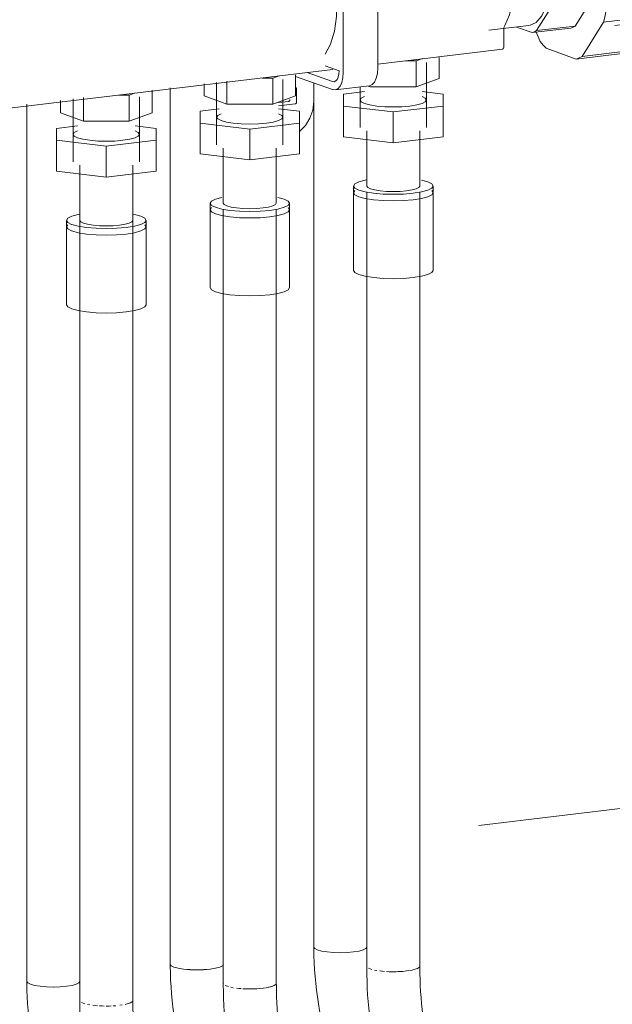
# Model space of a CAD drawing. Header units: millimetres. Extents: x 38570 to 76040, y -5041 to 9267.
# Tile 156 of 169: x 70093 to 70272, y 4121 to 4418. Entities that reach past the tile are written whole.
import ezdxf

# ---------------------------------------------------------------- set-up
doc = ezdxf.new("R2010")
doc.units = ezdxf.units.MM
doc.linetypes.add('ADSK_Скрыто', pattern=[300, 150, -150])
for name, color, linetype, lineweight in [('G-____-____-SYMB', 111, 'ADSK_Скрыто', 20), ('M-EQPM-____-OTLN', 50, 'Continuous', 20), ('P-PIPE-____-OTLN', 3, 'Continuous', 20)]:
    doc.layers.add(name, color=color, linetype=linetype, lineweight=lineweight)

# ---------------------------------------------------------------- blocks, each defined once
blk = doc.blocks.new('ADSK_Коллектор с регулирующими клапанами и расходомерами - N5-V209-3D Отопление Right')
at = {"layer": 'M-EQPM-____-OTLN'}
for p, q in [((48799.54, 4401.63), (48799.54, 4438.81)), ((48809.93, 4440.05), (48809.93, 4402.87)), ((48847.98, 4414.49), (48847.98, 4409.44)), ((48809.93, 4404.12), (48847.6, 4408.62)), ((48818.37, 4405.11), (48821.55, 4405.11)), ((48821.55, 4405.11), (48823.52, 4405.82)), ((48821.55, 4405.11), (48821.55, 4397.28)), ((48828.43, 4406.12), (48828.43, 4399.76)), ((48636.73, 4383.43), (48796.36, 4402.5)), ((48794.04, 4403.6), (48798.29, 4402.08)), ((48824.64, 4384.98), (48824.64, 4404.65)), ((48775.07, 4399.94), (48778.25, 4399.94)), ((48778.25, 4399.94), (48780.22, 4400.65)), ((48778.25, 4399.94), (48778.25, 4392.11)), ((48781.33, 4379.81), (48781.33, 4399.47)), ((48785.13, 4400.95), (48785.13, 4394.58)), ((48785.13, 4400.43), (48796.29, 4396.44)), ((48796.29, 4398.88), (48788.65, 4401.62)), ((48828.43, 4399.76), (48821.55, 4397.28)), ((48741.83, 4396.3), (48741.83, 4389.41)), ((48757.54, 4398.17), (48757.54, 4394.58)), ((48761.33, 4398.63), (48761.33, 4379.81)), ((48764.45, 4398.96), (48764.45, 4392.11)), ((48785.45, 4396.63), (48785.45, 4392.72)), ((48790.65, 4398.46), (48790.65, 4392.85)), ((48796.29, 4396.44), (48797.06, 4396.34)), ((48797.06, 4396.34), (48807.45, 4397.58)), ((48804.64, 4397.25), (48804.64, 4384.98)), ((48807.75, 4397.28), (48807.04, 4397.53)), ((48821.55, 4397.28), (48807.75, 4397.28)), ((48714.23, 4393.21), (48714.23, 4389.41)), ((48718.03, 4393.67), (48718.03, 4374.64)), ((48721.15, 4394.04), (48721.15, 4386.93)), ((48731.77, 4394.76), (48734.94, 4394.76)), ((48734.94, 4394.76), (48736.53, 4395.33)), ((48734.94, 4394.76), (48734.94, 4386.94)), ((48738.03, 4374.64), (48738.03, 4394.3)), ((48764.45, 4392.11), (48757.54, 4394.58)), ((48785.13, 4394.58), (48778.25, 4392.11)), ((48805.98, 4395.85), (48799.64, 4395.09)), ((48799.64, 4395.09), (48799.64, 4391.5)), ((48829.64, 4395.09), (48823.3, 4395.85)), ((48829.64, 4391.5), (48829.64, 4395.09)), ((48762.13, 4390.61), (48756.33, 4389.92)), ((48778.25, 4392.11), (48764.45, 4392.11)), ((48779.99, 4392.53), (48783.02, 4392.89)), ((48785.02, 4392.18), (48779.99, 4391.58)), ((48786.33, 4389.92), (48779.99, 4390.67)), ((48799.64, 4391.5), (48814.64, 4389.71)), ((48799.64, 4391.5), (48799.64, 4382.21)), ((48814.64, 4389.71), (48829.64, 4391.5)), ((48829.64, 4391.5), (48829.64, 4382.21)), ((48721.15, 4386.93), (48714.23, 4389.41)), ((48741.83, 4389.41), (48734.94, 4386.94)), ((48756.33, 4389.92), (48756.33, 4386.33)), ((48786.33, 4386.33), (48786.33, 4389.92)), ((48814.64, 4389.71), (48814.64, 4380.42)), ((48719.37, 4385.5), (48713.03, 4384.74)), ((48713.03, 4384.74), (48713.03, 4381.16)), ((48734.94, 4386.94), (48721.15, 4386.93)), ((48743.03, 4384.74), (48736.69, 4385.5)), ((48743.03, 4381.16), (48743.03, 4384.74)), ((48756.33, 4386.33), (48771.33, 4384.54)), ((48756.33, 4386.33), (48756.33, 4377.04)), ((48771.33, 4384.54), (48786.33, 4386.33)), ((48771.33, 4384.54), (48771.33, 4375.25)), ((48786.33, 4386.33), (48786.33, 4377.04)), ((48814.64, 4380.42), (48799.64, 4382.21)), ((48806.64, 4384), (48806.64, 4367.37)), ((48829.64, 4382.21), (48814.64, 4380.42)), ((48822.64, 4367.37), (48822.64, 4384)), ((48713.03, 4381.16), (48728.03, 4379.37)), ((48713.03, 4381.16), (48713.03, 4371.87)), ((48728.03, 4379.37), (48743.03, 4381.16)), ((48728.03, 4379.37), (48728.03, 4370.07)), ((48743.03, 4381.16), (48743.03, 4371.87)), ((48763.33, 4378.83), (48763.33, 4362.2)), ((48779.33, 4362.2), (48779.33, 4378.83)), ((48771.33, 4375.25), (48756.33, 4377.04)), ((48786.33, 4377.04), (48771.33, 4375.25)), ((48720.03, 4373.66), (48720.03, 4357.02)), ((48736.03, 4357.02), (48736.03, 4373.66)), ((48728.03, 4370.07), (48713.03, 4371.87)), ((48743.03, 4371.87), (48728.03, 4370.07)), ((48802.64, 4367.37), (48802.64, 4365.41)), ((48826.64, 4365.41), (48826.64, 4367.37)), ((48803.04, 4366.06), (48802.64, 4365.41)), ((48802.64, 4365.41), (48803.04, 4366.06)), ((48802.64, 4365.41), (48802.64, 4341.93)), ((48826.64, 4365.41), (48826.23, 4366.06)), ((48826.23, 4366.06), (48826.64, 4365.41)), ((48826.64, 4341.93), (48826.64, 4365.41)), ((48759.33, 4362.2), (48759.33, 4360.24)), ((48759.74, 4360.88), (48759.33, 4360.24)), ((48759.33, 4360.24), (48759.74, 4360.88)), ((48783.33, 4360.24), (48782.93, 4360.88)), ((48782.93, 4360.88), (48783.33, 4360.24)), ((48783.33, 4360.24), (48783.33, 4362.2)), ((48759.33, 4360.24), (48759.33, 4336.76)), ((48783.33, 4336.76), (48783.33, 4360.24)), ((48716.03, 4357.02), (48716.03, 4355.07)), ((48716.44, 4355.71), (48716.03, 4355.07)), ((48716.03, 4355.07), (48716.44, 4355.71)), ((48716.03, 4355.07), (48716.03, 4331.59)), ((48722.38, 4355.85), (48721.11, 4356.2)), ((48724.03, 4355.59), (48722.38, 4355.85)), ((48725.96, 4355.43), (48724.03, 4355.59)), ((48728.03, 4355.37), (48725.96, 4355.43)), ((48730.1, 4355.43), (48728.03, 4355.37)), ((48732.03, 4355.59), (48730.1, 4355.43)), ((48733.69, 4355.85), (48732.03, 4355.59)), ((48734.96, 4356.2), (48733.69, 4355.85)), ((48735.76, 4356.6), (48734.96, 4356.2)), ((48736.03, 4357.02), (48735.76, 4356.6)), ((48740.03, 4355.07), (48739.62, 4355.71)), ((48739.62, 4355.71), (48740.03, 4355.07)), ((48740.03, 4355.07), (48740.03, 4357.02)), ((48740.03, 4331.59), (48740.03, 4355.07))]:
    blk.add_line(p, q, dxfattribs=at)
for points in [[(48848.26, 4441.09, 0), (48849.67, 4436.84, 0), (48850.56, 4432.21, 0), (48850.86, 4427.48, 0), (48850.56, 4422.98, 0), (48849.67, 4418.98, 0), (48848.26, 4415.74, 0)], [(48794.32, 4436.68, 0), (48795.7, 4433.06, 0), (48796.86, 4428.34, 0), (48797.46, 4423.4, 0), (48797.46, 4418.53, 0), (48796.86, 4414.02, 0), (48795.7, 4410.13, 0), (48794.04, 4407.1, 0)], [(48848.26, 4415.74, 0), (48848.11, 4415.39, 0), (48848.01, 4414.97, 0), (48847.98, 4414.49, 0)], [(48847.98, 4409.44, 0), (48847.97, 4409.19, 0), (48847.92, 4408.97, 0), (48847.84, 4408.8, 0), (48847.73, 4408.68, 0), (48847.61, 4408.62, 0), (48847.6, 4408.62, 0)], [(48798.29, 4402.08, 0), (48798.22, 4401.09, 0), (48798.02, 4400.22, 0), (48797.7, 4399.52, 0), (48797.29, 4399.05, 0), (48796.81, 4398.83, 0), (48796.29, 4398.88, 0)], [(48809.93, 4402.87, 0), (48809.82, 4401.27, 0), (48809.5, 4399.85, 0), (48808.98, 4398.72, 0), (48808.31, 4397.95, 0), (48807.52, 4397.59, 0)], [(48797.13, 4396.35, 0), (48797.91, 4396.71, 0), (48798.59, 4397.47, 0), (48799.1, 4398.61, 0), (48799.43, 4400.02, 0), (48799.54, 4401.63, 0)], [(48785.19, 4397.05, 0), (48785.23, 4397.03, 0), (48785.32, 4396.96, 0), (48785.39, 4396.87, 0), (48785.43, 4396.76, 0), (48785.45, 4396.63, 0)], [(48783.02, 4392.89, 0), (48783.13, 4392.92, 0), (48783.23, 4392.98, 0), (48783.32, 4393.07, 0), (48783.39, 4393.18, 0), (48783.43, 4393.31, 0), (48783.45, 4393.43, 0)], [(48804.64, 4393.3, 0), (48804.98, 4393.83, 0), (48805.98, 4394.33, 0)], [(48819.64, 4391.5, 0), (48817.22, 4391.3, 0), (48814.64, 4391.23, 0), (48812.05, 4391.3, 0), (48809.64, 4391.5, 0), (48807.56, 4391.83, 0), (48805.98, 4392.26, 0), (48804.98, 4392.76, 0), (48804.64, 4393.3, 0)], [(48824.64, 4393.3, 0), (48824.3, 4392.76, 0), (48823.3, 4392.26, 0), (48821.71, 4391.83, 0), (48819.64, 4391.5, 0)], [(48823.3, 4394.33, 0), (48824.3, 4393.83, 0), (48824.64, 4393.3, 0)], [(48785.45, 4392.72, 0), (48785.43, 4392.59, 0), (48785.39, 4392.47, 0), (48785.32, 4392.36, 0), (48785.23, 4392.27, 0), (48785.13, 4392.21, 0), (48785.02, 4392.18, 0)], [(48786.34, 4383.87, 0), (48788.11, 4385.63, 0), (48789.49, 4387.82, 0), (48790.35, 4390.28, 0), (48790.65, 4392.85, 0)], [(48761.33, 4388.12, 0), (48761.68, 4388.66, 0), (48762.67, 4389.16, 0)], [(48776.33, 4386.33, 0), (48773.92, 4386.13, 0), (48771.33, 4386.05, 0), (48768.75, 4386.13, 0), (48766.33, 4386.33, 0), (48764.26, 4386.66, 0), (48762.67, 4387.09, 0), (48761.68, 4387.59, 0), (48761.33, 4388.12, 0)], [(48781.33, 4388.12, 0), (48780.99, 4387.59, 0), (48779.99, 4387.09, 0), (48778.41, 4386.66, 0), (48776.33, 4386.33, 0)], [(48779.99, 4389.16, 0), (48780.99, 4388.66, 0), (48781.33, 4388.12, 0)], [(48718.03, 4382.95, 0), (48718.37, 4383.49, 0), (48719.37, 4383.99, 0)], [(48733.03, 4381.16, 0), (48730.62, 4380.95, 0), (48728.03, 4380.88, 0), (48725.45, 4380.95, 0), (48723.03, 4381.16, 0), (48720.96, 4381.49, 0), (48719.37, 4381.92, 0), (48718.37, 4382.42, 0), (48718.03, 4382.95, 0)], [(48738.03, 4382.95, 0), (48737.69, 4382.42, 0), (48736.69, 4381.92, 0), (48735.1, 4381.49, 0), (48733.03, 4381.16, 0)], [(48736.69, 4383.99, 0), (48737.69, 4383.49, 0), (48738.03, 4382.95, 0)], [(48806.64, 4369.22, 0), (48806.15, 4369.12, 0), (48804.24, 4368.61, 0), (48803.04, 4368.01, 0), (48802.64, 4367.37, 0)], [(48802.64, 4367.37, 0), (48803.04, 4366.73, 0), (48804.24, 4366.13, 0), (48806.15, 4365.61, 0), (48808.64, 4365.22, 0), (48811.53, 4364.97, 0), (48814.64, 4364.89, 0), (48817.74, 4364.97, 0), (48820.64, 4365.22, 0)], [(48818.64, 4365.94, 0), (48816.71, 4365.77, 0), (48814.64, 4365.71, 0), (48812.57, 4365.77, 0), (48810.64, 4365.94, 0), (48808.98, 4366.2, 0), (48807.71, 4366.54, 0), (48806.91, 4366.94, 0), (48806.64, 4367.37, 0)], [(48822.64, 4367.37, 0), (48822.36, 4366.94, 0), (48821.56, 4366.54, 0), (48820.29, 4366.2, 0), (48818.64, 4365.94, 0)], [(48820.64, 4365.22, 0), (48823.12, 4365.61, 0), (48825.03, 4366.13, 0), (48826.23, 4366.73, 0), (48826.64, 4367.37, 0)], [(48826.64, 4367.37, 0), (48826.23, 4368.01, 0), (48825.03, 4368.61, 0), (48823.12, 4369.12, 0)], [(48762.85, 4363.95, 0), (48760.94, 4363.44, 0), (48759.74, 4362.84, 0), (48759.33, 4362.2, 0)], [(48783.33, 4362.2, 0), (48782.93, 4362.84, 0), (48781.73, 4363.44, 0), (48779.82, 4363.95, 0)], [(48802.64, 4365.41, 0), (48803.04, 4364.77, 0), (48804.24, 4364.17, 0), (48806.15, 4363.66, 0), (48808.64, 4363.26, 0), (48811.53, 4363.01, 0), (48814.64, 4362.93, 0), (48817.74, 4363.01, 0), (48820.64, 4363.26, 0)], [(48820.64, 4363.26, 0), (48817.74, 4363.01, 0), (48814.64, 4362.93, 0), (48811.53, 4363.01, 0), (48808.64, 4363.26, 0), (48806.15, 4363.66, 0), (48804.24, 4364.17, 0), (48803.04, 4364.77, 0), (48802.64, 4365.41, 0)], [(48820.64, 4363.26, 0), (48823.12, 4363.66, 0), (48825.03, 4364.17, 0), (48826.23, 4364.77, 0), (48826.64, 4365.41, 0)], [(48826.64, 4365.41, 0), (48826.23, 4364.77, 0), (48825.03, 4364.17, 0), (48823.12, 4363.66, 0), (48820.64, 4363.26, 0)], [(48759.33, 4362.2, 0), (48759.74, 4361.55, 0), (48760.94, 4360.96, 0), (48762.85, 4360.44, 0), (48765.33, 4360.05, 0), (48768.23, 4359.8, 0), (48771.33, 4359.71, 0), (48774.44, 4359.8, 0), (48777.33, 4360.05, 0)], [(48775.33, 4360.76, 0), (48773.41, 4360.6, 0), (48771.33, 4360.54, 0), (48769.26, 4360.6, 0), (48767.33, 4360.76, 0), (48765.68, 4361.03, 0), (48764.41, 4361.37, 0), (48763.61, 4361.77, 0), (48763.33, 4362.2, 0)], [(48779.33, 4362.2, 0), (48779.06, 4361.77, 0), (48778.26, 4361.37, 0), (48776.99, 4361.03, 0), (48775.33, 4360.76, 0)], [(48777.33, 4360.05, 0), (48779.82, 4360.44, 0), (48781.73, 4360.96, 0), (48782.93, 4361.55, 0), (48783.33, 4362.2, 0)], [(48719.99, 4358.87, 0), (48719.55, 4358.78, 0), (48717.64, 4358.27, 0), (48716.44, 4357.67, 0), (48716.03, 4357.02, 0)], [(48740.03, 4357.02, 0), (48739.62, 4357.67, 0), (48738.43, 4358.27, 0), (48736.52, 4358.78, 0), (48736.07, 4358.87, 0)], [(48759.33, 4360.24, 0), (48759.74, 4359.6, 0), (48760.94, 4359, 0), (48762.85, 4358.48, 0), (48765.33, 4358.09, 0), (48768.23, 4357.84, 0), (48771.33, 4357.76, 0), (48774.44, 4357.84, 0), (48777.33, 4358.09, 0)], [(48777.33, 4358.09, 0), (48774.44, 4357.84, 0), (48771.33, 4357.76, 0), (48768.23, 4357.84, 0), (48765.33, 4358.09, 0), (48762.85, 4358.48, 0), (48760.94, 4359, 0), (48759.74, 4359.6, 0), (48759.33, 4360.24, 0)], [(48777.33, 4358.09, 0), (48779.82, 4358.48, 0), (48781.73, 4359, 0), (48782.93, 4359.6, 0), (48783.33, 4360.24, 0)], [(48783.33, 4360.24, 0), (48782.93, 4359.6, 0), (48781.73, 4359, 0), (48779.82, 4358.48, 0), (48777.33, 4358.09, 0)], [(48716.03, 4357.02, 0), (48716.44, 4356.38, 0), (48717.56, 4355.81, 0)], [(48716.03, 4355.07, 0), (48716.44, 4354.43, 0), (48717.56, 4353.86, 0)], [(48717.56, 4353.86, 0), (48716.44, 4354.43, 0), (48716.03, 4355.07, 0)], [(48717.64, 4355.78, 0), (48719.55, 4355.27, 0), (48722.03, 4354.87, 0), (48724.93, 4354.63, 0), (48728.03, 4354.54, 0), (48731.14, 4354.63, 0), (48734.03, 4354.87, 0)], [(48721.11, 4356.2, 0), (48720.31, 4356.6, 0), (48720.03, 4357.02, 0)], [(48734.03, 4354.87, 0), (48736.52, 4355.27, 0), (48738.43, 4355.78, 0), (48739.62, 4356.38, 0), (48740.03, 4357.02, 0)], [(48734.03, 4352.92, 0), (48736.52, 4353.31, 0), (48738.43, 4353.83, 0), (48739.62, 4354.43, 0), (48740.03, 4355.07, 0)], [(48740.03, 4355.07, 0), (48739.62, 4354.43, 0), (48738.43, 4353.83, 0), (48736.52, 4353.31, 0), (48734.03, 4352.92, 0)], [(48717.64, 4353.83, 0), (48719.55, 4353.31, 0), (48722.03, 4352.92, 0), (48724.93, 4352.67, 0), (48728.03, 4352.59, 0), (48731.14, 4352.67, 0), (48734.03, 4352.92, 0)], [(48734.03, 4352.92, 0), (48731.14, 4352.67, 0), (48728.03, 4352.59, 0), (48724.93, 4352.67, 0), (48722.03, 4352.92, 0), (48719.55, 4353.31, 0), (48717.64, 4353.83, 0)], [(48820.64, 4339.78, 0), (48817.74, 4339.53, 0), (48814.64, 4339.45, 0), (48811.53, 4339.53, 0), (48808.64, 4339.78, 0), (48806.15, 4340.18, 0), (48804.24, 4340.69, 0), (48803.04, 4341.29, 0), (48802.64, 4341.93, 0)], [(48826.64, 4341.93, 0), (48826.23, 4341.29, 0), (48825.03, 4340.69, 0), (48823.12, 4340.18, 0), (48820.64, 4339.78, 0)], [(48777.33, 4334.61, 0), (48774.44, 4334.36, 0), (48771.33, 4334.28, 0), (48768.23, 4334.36, 0), (48765.33, 4334.61, 0), (48762.85, 4335, 0), (48760.94, 4335.52, 0), (48759.74, 4336.12, 0), (48759.33, 4336.76, 0)], [(48783.33, 4336.76, 0), (48782.93, 4336.12, 0), (48781.73, 4335.52, 0), (48779.82, 4335, 0), (48777.33, 4334.61, 0)], [(48734.03, 4329.44, 0), (48731.14, 4329.19, 0), (48728.03, 4329.1, 0), (48724.93, 4329.19, 0), (48722.03, 4329.44, 0), (48719.55, 4329.83, 0), (48717.64, 4330.35, 0), (48716.44, 4330.94, 0), (48716.03, 4331.59, 0)], [(48740.03, 4331.59, 0), (48739.62, 4330.94, 0), (48738.43, 4330.35, 0), (48736.52, 4329.83, 0), (48734.03, 4329.44, 0)]]:
    blk.add_polyline3d(points, dxfattribs=at)
blk = doc.blocks.new('ADSK_Полипропилен_Муфта разъемная НР - 32 х 1_-V208-3D Отопление Right')
at = {"layer": 'P-PIPE-____-OTLN', "color": 10}
for p, q in [((48980.22, 1246.83), (48974.15, 1237.12)), ((48981.98, 1247.62), (48995.84, 1249.28)), ((48991.1, 1244.35), (48981.98, 1247.62)), ((48995.84, 1249.28), (49004.96, 1246.01)), ((49004.96, 1246.01), (48991.1, 1244.35)), ((48992.86, 1242.3), (49006.72, 1243.95)), ((49006.72, 1243.95), (49013.17, 1229.02)), ((48999.31, 1227.36), (48992.86, 1242.3)), ((49011.48, 1242.44), (48998.06, 1240.84)), ((48983.58, 1238.25), (48971.89, 1236.85)), ((48983.58, 1238.25), (48989.5, 1236.12)), ((48970.58, 1236.26), (48969.35, 1234.28)), ((48977.81, 1234.73), (48971.89, 1236.85)), ((48977.81, 1234.73), (48989.5, 1236.12)), ((48972.88, 1234.71), (48960.75, 1233.26)), ((48990.81, 1234.59), (48979.12, 1233.2)), ((48983.31, 1223.5), (48979.12, 1233.2)), ((48990.81, 1234.59), (48995, 1224.9)), ((49013.17, 1229.02), (48999.31, 1227.36)), ((48983.31, 1223.5), (48995, 1224.9)), ((49000.04, 1223.66), (49013.9, 1225.32)), ((49000.04, 1205.81), (49000.04, 1223.66)), ((49013.9, 1225.32), (49013.9, 1207.46)), ((48995.54, 1222.14), (48983.85, 1220.75)), ((48983.85, 1209.15), (48983.85, 1220.75)), ((48995.54, 1222.14), (48995.54, 1210.55)), ((48995, 1208.19), (48983.31, 1206.79)), ((48983.85, 1209.15), (48995.54, 1210.55)), ((48995, 1208.19), (48990.81, 1201.49)), ((48979.12, 1200.1), (48983.31, 1206.79)), ((49013.9, 1207.46), (49000.04, 1205.81)), ((48992.86, 1192.32), (48999.31, 1202.63)), ((48999.31, 1202.63), (49013.17, 1204.28)), ((49002.74, 1201.62), (49016.16, 1203.22)), ((49013.17, 1204.28), (49006.72, 1193.97)), ((48964.7, 1200.2), (48976.83, 1201.64)), ((48973.08, 1201.2), (48977.81, 1199.5)), ((48989.5, 1200.9), (48977.81, 1199.5)), ((48979.01, 1199.66), (48980.22, 1196.85)), ((48979.12, 1200.1), (48990.81, 1201.49)), ((48981.98, 1194.79), (48991.1, 1191.52)), ((49006.72, 1193.97), (48992.86, 1192.32)), ((48991.1, 1191.52), (49004.96, 1193.18))]:
    blk.add_line(p, q, dxfattribs=at)
for points in [[(48981.98, 1247.62, 0), (48981.09, 1247.29, 0), (48980.22, 1246.83, 0)], [(48992.86, 1242.3, 0), (48992, 1243.38, 0), (48991.1, 1244.35, 0)], [(49004.96, 1246.01, 0), (49005.85, 1245.03, 0), (49006.72, 1243.95, 0)], [(49011.27, 1242.41, 0), (49013.82, 1242.15, 0), (49016.38, 1240.58, 0), (49018.76, 1237.8, 0), (49020.8, 1233.99, 0), (49022.37, 1229.43, 0), (49023.36, 1224.41, 0), (49023.7, 1219.29, 0)], [(48971.89, 1236.85, 0), (48971.22, 1236.6, 0), (48970.58, 1236.26, 0)], [(48989.5, 1236.12, 0), (48990.17, 1235.4, 0), (48990.81, 1234.59, 0)], [(48972.7, 1234.68, 0), (48974.85, 1234.47, 0), (48977.01, 1233.14, 0), (48979.01, 1230.79, 0), (48980.74, 1227.59, 0), (48982.06, 1223.74, 0), (48982.89, 1219.51, 0), (48983.18, 1215.19, 0)], [(48979.12, 1233.2, 0), (48978.48, 1234.01, 0), (48977.81, 1234.73, 0)], [(49013.17, 1229.02, 0), (49013.56, 1227.18, 0), (49013.9, 1225.32, 0)], [(49000.04, 1223.66, 0), (48999.71, 1225.53, 0), (48999.31, 1227.36, 0)], [(48983.85, 1220.75, 0), (48983.6, 1222.13, 0), (48983.31, 1223.5, 0)], [(48995, 1224.9, 0), (48995.3, 1223.53, 0), (48995.54, 1222.14, 0)], [(49023.7, 1219.29, 0), (49023.36, 1214.41, 0), (49022.37, 1210.11, 0), (49020.8, 1206.67, 0), (49018.76, 1204.33, 0), (49016.38, 1203.25, 0)], [(48983.18, 1215.19, 0), (48982.89, 1211.08, 0), (48982.06, 1207.45, 0), (48980.74, 1204.55, 0), (48979.01, 1202.58, 0), (48977.01, 1201.67, 0)], [(48983.31, 1206.79, 0), (48983.6, 1207.94, 0), (48983.85, 1209.15, 0)], [(48995.54, 1210.55, 0), (48995.3, 1209.34, 0), (48995, 1208.19, 0)], [(48999.31, 1202.63, 0), (48999.71, 1204.18, 0), (49000.04, 1205.81, 0)], [(49013.9, 1207.46, 0), (49013.56, 1205.84, 0), (49013.17, 1204.28, 0)], [(48977.81, 1199.5, 0), (48978.48, 1199.75, 0), (48979.12, 1200.1, 0)], [(48990.81, 1201.49, 0), (48990.17, 1201.14, 0), (48989.5, 1200.9, 0)], [(48980.22, 1196.85, 0), (48981.09, 1195.77, 0), (48981.98, 1194.79, 0)], [(49006.72, 1193.97, 0), (49005.85, 1193.51, 0), (49004.96, 1193.18, 0)], [(48991.1, 1191.52, 0), (48992, 1191.86, 0), (48992.86, 1192.32, 0)]]:
    blk.add_polyline3d(points, dxfattribs=at)
blk = doc.blocks.new('ADSK_СШПЭ Аксиальный_Поворот с фиксатором - Поворот трубы-V289-3D Отопление Right')
at = {"layer": 'P-PIPE-____-OTLN', "color": 10}
for p, q in [((48676.73, 4116.65), (48676.78, 4116.47)), ((48677.28, 4116.05), (48678.28, 4115.67)), ((48679.03, 4115.49), (48679.73, 4115.36)), ((48686.81, 4115.06), (48687.64, 4115.11)), ((48688.77, 4115.23), (48689.47, 4115.32))]:
    blk.add_line(p, q, dxfattribs=at)
for points in [[(48698.42, 4053.37, 0), (48697.17, 4054.1, 0), (48695.99, 4054.92, 0), (48694.88, 4055.81, 0), (48693.84, 4056.76, 0), (48692.84, 4057.77, 0), (48691.9, 4058.84, 0), (48691, 4059.96, 0), (48690.14, 4061.13, 0), (48689.31, 4062.36, 0), (48688.52, 4063.64, 0), (48687.75, 4064.97, 0), (48687.01, 4066.34, 0), (48686.3, 4067.77, 0), (48685.61, 4069.24, 0), (48684.95, 4070.76, 0), (48684.31, 4072.32, 0), (48683.7, 4073.93, 0), (48683.11, 4075.58, 0), (48682.55, 4077.27, 0), (48682, 4079, 0), (48681.49, 4080.77, 0), (48681, 4082.57, 0), (48680.53, 4084.4, 0), (48680.09, 4086.27, 0), (48679.67, 4088.16, 0), (48679.28, 4090.07, 0), (48678.92, 4092.01, 0), (48678.58, 4093.97, 0), (48678.27, 4095.95, 0), (48677.99, 4097.94, 0), (48677.73, 4099.95, 0), (48677.51, 4101.97, 0), (48677.31, 4103.99, 0), (48677.14, 4106.01, 0), (48677, 4108.04, 0), (48676.89, 4110.07, 0), (48676.81, 4112.09, 0), (48676.76, 4114.11, 0), (48676.73, 4116.11, 0), (48676.73, 4116.65, 0)], [(48680.7, 4115.22, 0), (48681.52, 4115.14, 0), (48682.08, 4115.09, 0)], [(48682.64, 4115.06, 0), (48683.52, 4115.02, 0), (48684.13, 4115, 0)], [(48684.73, 4115, 0), (48685.61, 4115.01, 0), (48686.21, 4115.03, 0)], [(48690.43, 4115.49, 0), (48690.98, 4115.62, 0), (48692.06, 4115.99, 0), (48692.64, 4116.4, 0), (48692.73, 4116.65, 0)], [(48705.92, 4067.51, 0), (48705.78, 4067.59, 0), (48705.56, 4067.74, 0), (48705.28, 4067.96, 0), (48704.95, 4068.27, 0), (48704.57, 4068.66, 0), (48704.15, 4069.13, 0), (48703.7, 4069.69, 0), (48703.23, 4070.33, 0), (48702.74, 4071.06, 0), (48702.24, 4071.86, 0), (48701.73, 4072.74, 0), (48701.22, 4073.7, 0), (48700.71, 4074.72, 0), (48700.2, 4075.81, 0), (48699.7, 4076.97, 0), (48699.2, 4078.19, 0), (48698.71, 4079.47, 0), (48698.23, 4080.81, 0), (48697.77, 4082.2, 0), (48697.32, 4083.64, 0), (48696.88, 4085.12, 0), (48696.47, 4086.65, 0), (48696.07, 4088.22, 0), (48695.68, 4089.83, 0), (48695.32, 4091.47, 0), (48694.98, 4093.14, 0), (48694.66, 4094.84, 0), (48694.37, 4096.56, 0), (48694.1, 4098.31, 0), (48693.85, 4100.07, 0), (48693.62, 4101.85, 0), (48693.42, 4103.64, 0), (48693.25, 4105.43, 0), (48693.1, 4107.23, 0), (48692.97, 4109.03, 0), (48692.87, 4110.83, 0), (48692.8, 4112.62, 0), (48692.75, 4114.41, 0), (48692.73, 4116.18, 0), (48692.73, 4116.65, 0)], [(48702.17, 4068.27, 0), (48700.24, 4067.84, 0), (48698.44, 4066.92, 0), (48696.9, 4065.55, 0), (48695.72, 4063.83, 0), (48694.97, 4061.88, 0), (48694.72, 4059.84, 0), (48694.97, 4057.83, 0), (48695.72, 4056.01, 0), (48696.9, 4054.48, 0), (48698.44, 4053.36, 0)], [(48705.9, 4067.52, 0), (48704.1, 4068.16, 0), (48702.17, 4068.27, 0)]]:
    blk.add_polyline3d(points, dxfattribs=at)
blk = doc.blocks.new('ADSK_СШПЭ Аксиальный_Поворот с фиксатором - Поворот трубы-V291-3D Отопление Right')
at = {"layer": 'P-PIPE-____-OTLN', "color": 10}
for p, q in [((48763.34, 4127), (48763.38, 4126.82)), ((48763.88, 4126.4), (48764.89, 4126.02)), ((48765.63, 4125.84), (48766.33, 4125.71)), ((48773.41, 4125.4), (48774.24, 4125.46)), ((48775.37, 4125.57), (48776.07, 4125.66))]:
    blk.add_line(p, q, dxfattribs=at)
for points in [[(48785.02, 4063.72, 0), (48783.77, 4064.45, 0), (48782.59, 4065.26, 0), (48781.49, 4066.15, 0), (48780.44, 4067.1, 0), (48779.45, 4068.11, 0), (48778.5, 4069.18, 0), (48777.6, 4070.3, 0), (48776.74, 4071.48, 0), (48775.91, 4072.71, 0), (48775.12, 4073.98, 0), (48774.35, 4075.31, 0), (48773.62, 4076.69, 0), (48772.9, 4078.11, 0), (48772.22, 4079.59, 0), (48771.55, 4081.1, 0), (48770.92, 4082.67, 0), (48770.3, 4084.28, 0), (48769.71, 4085.93, 0), (48769.15, 4087.62, 0), (48768.61, 4089.35, 0), (48768.09, 4091.11, 0), (48767.6, 4092.91, 0), (48767.13, 4094.75, 0), (48766.69, 4096.61, 0), (48766.27, 4098.5, 0), (48765.88, 4100.42, 0), (48765.52, 4102.36, 0), (48765.18, 4104.32, 0), (48764.87, 4106.3, 0), (48764.59, 4108.29, 0), (48764.34, 4110.3, 0), (48764.11, 4112.31, 0), (48763.91, 4114.33, 0), (48763.74, 4116.36, 0), (48763.6, 4118.39, 0), (48763.49, 4120.41, 0), (48763.41, 4122.44, 0), (48763.36, 4124.45, 0), (48763.34, 4126.46, 0), (48763.33, 4127, 0)], [(48777.04, 4125.84, 0), (48777.58, 4125.96, 0), (48778.66, 4126.33, 0), (48779.24, 4126.75, 0), (48779.33, 4127, 0)], [(48792.52, 4077.85, 0), (48792.38, 4077.94, 0), (48792.16, 4078.09, 0), (48791.89, 4078.31, 0), (48791.55, 4078.61, 0), (48791.17, 4079, 0), (48790.75, 4079.48, 0), (48790.3, 4080.04, 0), (48789.83, 4080.68, 0), (48789.34, 4081.4, 0), (48788.84, 4082.21, 0), (48788.34, 4083.09, 0), (48787.83, 4084.04, 0), (48787.31, 4085.07, 0), (48786.8, 4086.16, 0), (48786.3, 4087.32, 0), (48785.8, 4088.54, 0), (48785.31, 4089.82, 0), (48784.84, 4091.16, 0), (48784.37, 4092.54, 0), (48783.92, 4093.98, 0), (48783.49, 4095.47, 0), (48783.07, 4097, 0), (48782.67, 4098.57, 0), (48782.29, 4100.17, 0), (48781.93, 4101.81, 0), (48781.59, 4103.49, 0), (48781.27, 4105.19, 0), (48780.97, 4106.91, 0), (48780.7, 4108.65, 0), (48780.45, 4110.42, 0), (48780.22, 4112.19, 0), (48780.02, 4113.98, 0), (48779.85, 4115.78, 0), (48779.7, 4117.58, 0), (48779.57, 4119.38, 0), (48779.47, 4121.18, 0), (48779.4, 4122.97, 0), (48779.36, 4124.75, 0), (48779.34, 4126.52, 0), (48779.33, 4127, 0)], [(48767.3, 4125.57, 0), (48768.12, 4125.48, 0), (48768.68, 4125.44, 0)], [(48769.25, 4125.4, 0), (48770.12, 4125.36, 0), (48770.73, 4125.35, 0)], [(48771.33, 4125.34, 0), (48772.21, 4125.35, 0), (48772.81, 4125.37, 0)], [(48788.77, 4078.61, 0), (48786.84, 4078.19, 0), (48785.05, 4077.26, 0), (48783.5, 4075.89, 0), (48782.32, 4074.18, 0), (48781.57, 4072.23, 0), (48781.32, 4070.18, 0), (48781.57, 4068.18, 0), (48782.32, 4066.35, 0), (48783.5, 4064.83, 0), (48785.05, 4063.71, 0)], [(48791.77, 4078.19, 0), (48790.7, 4078.5, 0), (48788.77, 4078.61, 0)]]:
    blk.add_polyline3d(points, dxfattribs=at)
blk = doc.blocks.new('ADSK_СШПЭ Аксиальный_Поворот с фиксатором - Поворот трубы-V293-3D Отопление Right')
at = {"layer": 'P-PIPE-____-OTLN', "color": 10}
for p, q in [((48807.18, 4131.57), (48808.19, 4131.19)), ((48808.93, 4131.01), (48809.63, 4130.88)), ((48816.71, 4130.57), (48817.54, 4130.63)), ((48818.67, 4130.74), (48819.37, 4130.84))]:
    blk.add_line(p, q, dxfattribs=at)
for points in [[(48828.32, 4068.89, 0), (48827.07, 4069.62, 0), (48825.9, 4070.44, 0), (48824.79, 4071.32, 0), (48823.74, 4072.27, 0), (48822.75, 4073.29, 0), (48821.81, 4074.35, 0), (48820.91, 4075.48, 0), (48820.04, 4076.65, 0), (48819.22, 4077.88, 0), (48818.42, 4079.16, 0), (48817.65, 4080.48, 0), (48816.92, 4081.86, 0), (48816.2, 4083.29, 0), (48815.52, 4084.76, 0), (48814.86, 4086.28, 0), (48814.22, 4087.84, 0), (48813.6, 4089.45, 0), (48813.01, 4091.1, 0), (48812.45, 4092.79, 0), (48811.91, 4094.52, 0), (48811.39, 4096.29, 0), (48810.9, 4098.09, 0), (48810.43, 4099.92, 0), (48809.99, 4101.78, 0), (48809.57, 4103.67, 0), (48809.18, 4105.59, 0), (48808.82, 4107.53, 0), (48808.48, 4109.49, 0), (48808.17, 4111.47, 0), (48807.89, 4113.46, 0), (48807.64, 4115.47, 0), (48807.41, 4117.48, 0), (48807.21, 4119.51, 0), (48807.05, 4121.53, 0), (48806.9, 4123.56, 0), (48806.79, 4125.59, 0), (48806.71, 4127.61, 0), (48806.66, 4129.63, 0), (48806.64, 4131.63, 0), (48806.64, 4132.17, 0)], [(48806.64, 4132.17, 0), (48806.68, 4131.99, 0), (48806.69, 4131.99, 0)], [(48820.34, 4131.01, 0), (48820.88, 4131.14, 0), (48821.96, 4131.51, 0), (48822.54, 4131.92, 0), (48822.64, 4132.17, 0)], [(48835.82, 4083.02, 0), (48835.68, 4083.11, 0), (48835.47, 4083.26, 0), (48835.19, 4083.48, 0), (48834.85, 4083.79, 0), (48834.47, 4084.18, 0), (48834.05, 4084.65, 0), (48833.6, 4085.21, 0), (48833.13, 4085.85, 0), (48832.65, 4086.58, 0), (48832.15, 4087.38, 0), (48831.64, 4088.26, 0), (48831.13, 4089.21, 0), (48830.61, 4090.24, 0), (48830.1, 4091.33, 0), (48829.6, 4092.49, 0), (48829.1, 4093.71, 0), (48828.61, 4094.99, 0), (48828.14, 4096.33, 0), (48827.67, 4097.72, 0), (48827.22, 4099.16, 0), (48826.79, 4100.64, 0), (48826.37, 4102.17, 0), (48825.97, 4103.74, 0), (48825.59, 4105.35, 0), (48825.23, 4106.99, 0), (48824.89, 4108.66, 0), (48824.57, 4110.36, 0), (48824.27, 4112.08, 0), (48824, 4113.83, 0), (48823.75, 4115.59, 0), (48823.52, 4117.37, 0), (48823.32, 4119.15, 0), (48823.15, 4120.95, 0), (48823, 4122.75, 0), (48822.87, 4124.55, 0), (48822.78, 4126.35, 0), (48822.7, 4128.14, 0), (48822.66, 4129.92, 0), (48822.64, 4131.7, 0), (48822.64, 4132.17, 0)], [(48810.6, 4130.74, 0), (48811.42, 4130.66, 0), (48811.99, 4130.61, 0)], [(48812.55, 4130.57, 0), (48813.43, 4130.53, 0), (48814.03, 4130.52, 0)], [(48814.64, 4130.52, 0), (48815.51, 4130.53, 0), (48816.11, 4130.54, 0)], [(48832.07, 4083.78, 0), (48830.15, 4083.36, 0), (48828.35, 4082.43, 0), (48826.8, 4081.07, 0), (48825.62, 4079.35, 0), (48824.87, 4077.4, 0), (48824.62, 4075.36, 0), (48824.87, 4073.35, 0), (48825.62, 4071.52, 0), (48826.8, 4070, 0), (48828.35, 4068.88, 0)], [(48835.8, 4083.04, 0), (48834, 4083.67, 0), (48832.07, 4083.78, 0)]]:
    blk.add_polyline3d(points, dxfattribs=at)
blk = doc.blocks.new('ADSK_СШПЭ Аксиальный_Поворот с фиксатором - Поворот трубы-V296-3D Отопление Right')
at = {"layer": 'P-PIPE-____-OTLN', "color": 5}
for points in [[(48819.94, 4074.81, 0), (48818.47, 4075.39, 0), (48817.05, 4076.07, 0), (48815.68, 4076.83, 0), (48814.34, 4077.68, 0), (48813.05, 4078.6, 0), (48811.79, 4079.6, 0), (48810.58, 4080.66, 0), (48809.41, 4081.79, 0), (48808.27, 4082.99, 0), (48807.17, 4084.24, 0), (48806.11, 4085.55, 0), (48805.08, 4086.92, 0), (48804.08, 4088.34, 0), (48803.12, 4089.82, 0), (48802.19, 4091.34, 0), (48801.3, 4092.91, 0), (48800.43, 4094.53, 0), (48799.6, 4096.2, 0), (48798.81, 4097.9, 0), (48798.05, 4099.65, 0), (48797.32, 4101.43, 0), (48796.63, 4103.26, 0), (48795.97, 4105.11, 0), (48795.35, 4107, 0), (48794.76, 4108.91, 0), (48794.22, 4110.86, 0), (48793.7, 4112.82, 0), (48793.23, 4114.81, 0), (48792.8, 4116.82, 0), (48792.4, 4118.84, 0), (48792.04, 4120.88, 0), (48791.73, 4122.93, 0), (48791.45, 4124.99, 0), (48791.21, 4127.05, 0), (48791.01, 4129.12, 0), (48790.86, 4131.18, 0), (48790.74, 4133.25, 0), (48790.67, 4135.3, 0), (48790.64, 4137.35, 0), (48790.64, 4137.9, 0)], [(48790.64, 4137.9, 0), (48790.91, 4137.48, 0), (48791.71, 4137.08, 0), (48792.98, 4136.73, 0), (48794.64, 4136.47, 0), (48796.56, 4136.31, 0), (48798.64, 4136.25, 0), (48800.71, 4136.31, 0), (48802.64, 4136.47, 0)], [(48802.64, 4136.47, 0), (48804.29, 4136.73, 0), (48805.56, 4137.08, 0), (48806.36, 4137.48, 0), (48806.64, 4137.9, 0)], [(48825.33, 4089.87, 0), (48824.88, 4090.06, 0), (48824.38, 4090.29, 0), (48823.85, 4090.59, 0), (48823.28, 4090.95, 0), (48822.69, 4091.37, 0), (48822.07, 4091.87, 0), (48821.42, 4092.43, 0)], [(48815.94, 4083.57, 0), (48815.71, 4081.52, 0), (48815.94, 4079.52, 0), (48816.64, 4077.71, 0), (48817.74, 4076.22, 0), (48819.17, 4075.15, 0), (48820.66, 4074.61, 0)]]:
    blk.add_polyline3d(points, dxfattribs=at)

msp = doc.modelspace()

# ---------------------------------------------------------------- linework, layer by layer
at = {"layer": 'G-____-____-SYMB'}
msp.add_line((76039.99, 4868.46), (66883.66, 3774.72), dxfattribs=at)
at = {"layer": 'P-PIPE-____-OTLN', "color": 5}
for p, q in [((70138.19, 4396.96), (70138.19, 4132.73)), ((70094.89, 4392.11), (70094.89, 4127.56)), ((70181.49, 4392.85), (70181.49, 4137.9)), ((70183.84, 4136.73), (70182.57, 4137.08)), ((70185.49, 4136.47), (70183.84, 4136.73)), ((70187.42, 4136.31), (70185.49, 4136.47)), ((70189.49, 4136.25), (70187.42, 4136.31)), ((70140.54, 4131.56), (70139.26, 4131.9)), ((70142.19, 4131.3), (70140.54, 4131.56)), ((70144.12, 4131.13), (70142.19, 4131.3)), ((70146.19, 4131.08), (70144.12, 4131.13)), ((70097.23, 4126.39), (70095.96, 4126.73)), ((70098.89, 4126.13), (70097.23, 4126.39)), ((70100.82, 4125.96), (70098.89, 4126.13)), ((70102.89, 4125.9), (70100.82, 4125.96))]:
    msp.add_line(p, q, dxfattribs=at)
at = {"layer": 'P-PIPE-____-OTLN', "color": 10}
for p, q in [((70197.49, 4365.41), (70197.49, 4132.17)), ((70213.49, 4132.17), (70213.49, 4365.41)), ((70154.19, 4360.24), (70154.19, 4127)), ((70170.19, 4127), (70170.19, 4360.24)), ((70110.89, 4357.02), (70110.89, 4121.83)), ((70126.89, 4121.83), (70126.89, 4357.02)), ((70197.5, 4132.09), (70197.49, 4132.17)), ((70202.06, 4130.68), (70201.49, 4130.74)), ((70207.56, 4130.57), (70206.97, 4130.54)), ((70209.49, 4130.74), (70208.42, 4130.63)), ((70211.15, 4131), (70210.43, 4130.87)), ((70212.42, 4131.34), (70211.79, 4131.15)), ((70169.12, 4126.17), (70168.49, 4125.98)), ((70158.76, 4125.5), (70158.19, 4125.57)), ((70164.26, 4125.4), (70163.67, 4125.37)), ((70166.19, 4125.57), (70165.12, 4125.46)), ((70167.85, 4125.83), (70167.13, 4125.7)), ((70125.82, 4121), (70125.19, 4120.81))]:
    msp.add_line(p, q, dxfattribs=at)
for points in [[(70110.89, 4357.02, 0), (70111.16, 4356.6, 0), (70111.96, 4356.2, 0)], [(70111.96, 4356.2, 0), (70113.23, 4355.85, 0), (70114.89, 4355.59, 0), (70116.82, 4355.43, 0), (70118.89, 4355.37, 0), (70120.96, 4355.43, 0), (70122.89, 4355.59, 0)], [(70122.89, 4355.59, 0), (70124.55, 4355.85, 0), (70125.82, 4356.2, 0), (70126.62, 4356.6, 0), (70126.89, 4357.02, 0)], [(70206.13, 4130.52, 0), (70205.49, 4130.52, 0), (70204.89, 4130.52, 0)], [(70162.83, 4125.35, 0), (70162.19, 4125.34, 0), (70161.59, 4125.35, 0)]]:
    msp.add_polyline3d(points, dxfattribs=at)
at = {"layer": 'P-PIPE-____-OTLN', "color": 5}
for points in [[(70182.57, 4137.08, 0), (70181.77, 4137.48, 0), (70181.49, 4137.9, 0)], [(70197.49, 4137.9, 0), (70197.22, 4137.48, 0), (70196.42, 4137.08, 0), (70195.15, 4136.73, 0), (70193.49, 4136.47, 0)], [(70193.49, 4136.47, 0), (70191.56, 4136.31, 0), (70189.49, 4136.25, 0)], [(70139.26, 4131.9, 0), (70138.47, 4132.3, 0), (70138.19, 4132.73, 0)], [(70154.19, 4132.73, 0), (70153.92, 4132.3, 0), (70153.12, 4131.9, 0), (70151.85, 4131.56, 0), (70150.19, 4131.3, 0)], [(70150.19, 4131.3, 0), (70148.26, 4131.13, 0), (70146.19, 4131.08, 0)], [(70095.96, 4126.73, 0), (70095.16, 4127.13, 0), (70094.89, 4127.56, 0)], [(70106.89, 4126.13, 0), (70104.96, 4125.96, 0), (70102.89, 4125.9, 0)], [(70110.89, 4127.56, 0), (70110.62, 4127.13, 0), (70109.82, 4126.73, 0), (70108.55, 4126.39, 0), (70106.89, 4126.13, 0)]]:
    msp.add_polyline3d(points, dxfattribs=at)

# ---------------------------------------------------------------- block references
at = {"layer": 'M-EQPM-____-OTLN'}
msp.add_blockref('ADSK_Коллектор с регулирующими клапанами и расходомерами - N5-V209-3D Отопление Right', (21390.86, 0), dxfattribs=at)
at = {"layer": 'P-PIPE-____-OTLN', "color": 10}
for name, p in [('ADSK_Полипропилен_Муфта разъемная НР - 32 х 1_-V208-3D Отопление Right', (21269.61, 3214.12)), ('ADSK_СШПЭ Аксиальный_Поворот с фиксатором - Поворот трубы-V293-3D Отопление Right', (21390.86, 0)), ('ADSK_СШПЭ Аксиальный_Поворот с фиксатором - Поворот трубы-V291-3D Отопление Right', (21390.86, 0)), ('ADSK_СШПЭ Аксиальный_Поворот с фиксатором - Поворот трубы-V289-3D Отопление Right', (21434.16, 5.17))]:
    msp.add_blockref(name, p, dxfattribs=at)
at = {"layer": 'P-PIPE-____-OTLN', "color": 5}
for p in [(21390.86, 0), (21347.56, -5.17), (21304.26, -10.34)]:
    msp.add_blockref('ADSK_СШПЭ Аксиальный_Поворот с фиксатором - Поворот трубы-V296-3D Отопление Right', p, dxfattribs=at)

doc.saveas('drawing.dxf')
